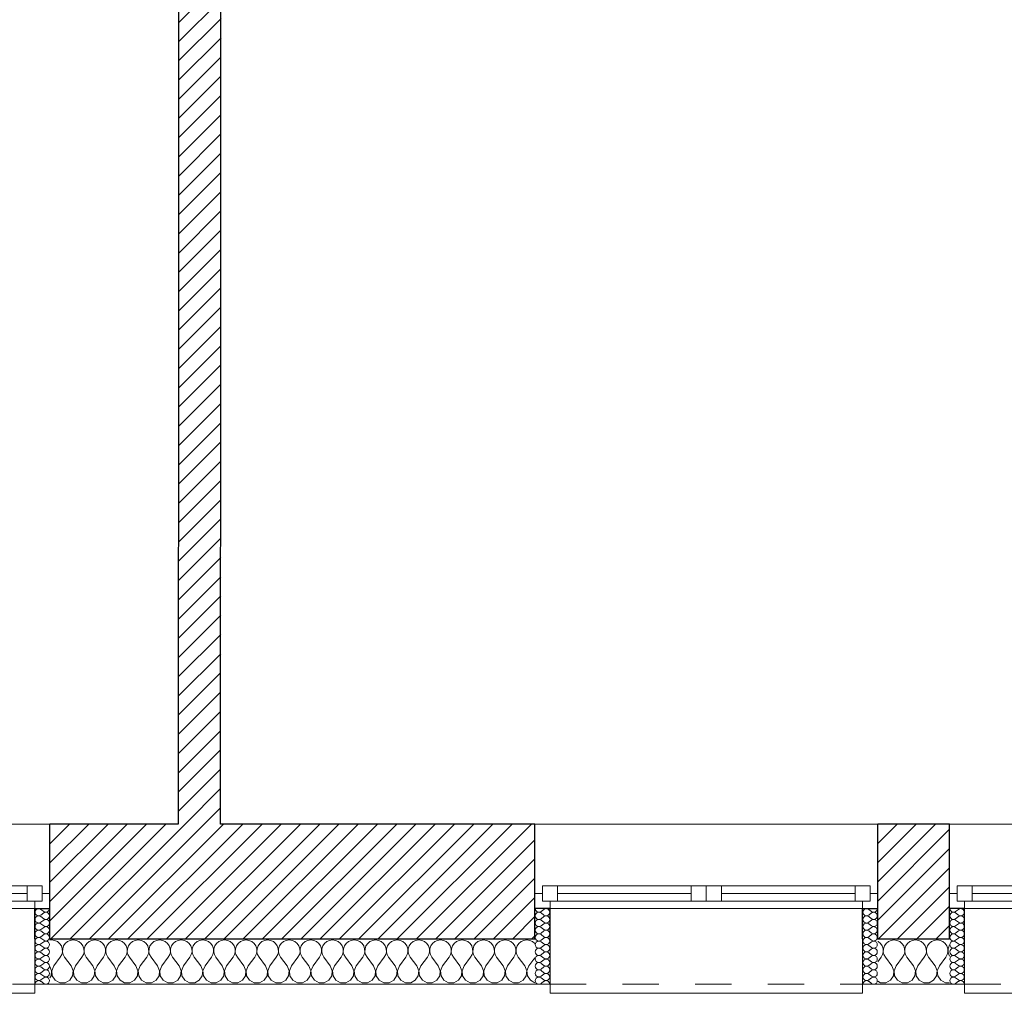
# Model space of a CAD drawing. Header units: millimetres. Extents: x 27262 to 215252, y 16288 to 306312.
# Tile 49 of 76: x 143528 to 145971, y 171393 to 173808. Entities that reach past the tile are written whole.
import ezdxf

# ---------------------------------------------------------------- set-up
doc = ezdxf.new("R2010")
doc.units = ezdxf.units.MM
doc.linetypes.add('Przerywana', pattern=[240, 120, -120])
doc.layers.add('KR_INW', color=252, linetype='Continuous')
doc.layers.add('Okna ArchiCADa', color=252, linetype='Continuous')
for name, color, linetype, lineweight in [('KR_INW_Nr_pióra__101', 252, 'Continuous', 5), ('KR_INW_Nr_pióra__102', 252, 'Continuous', 5), ('KR_INW_Nr_pióra__27', 252, 'Continuous', 25), ('KR_INW_Nr_pióra__47', 252, 'Continuous', 15), ('Okna ArchiCADa_Nr_pióra__1', 252, 'Continuous', 13), ('Okna ArchiCADa_Nr_pióra__27', 252, 'Continuous', 25)]:
    doc.layers.add(name, color=color, linetype=linetype, lineweight=lineweight)
pattern_1 = [(45, (0, 0), (-31.819804, 31.819804), [])]

# ---------------------------------------------------------------- blocks, each defined once
blk = doc.blocks.new('*X204')
at = {"layer": 'KR_INW_Nr_pióra__102', "linetype": 'Continuous'}
for p, q in [((211785.7, 107001.6), (211779.6, 107000.7)), ((211795.5, 107000.2), (211785.7, 107001.6)), ((211857.1, 107001.6), (211847.4, 107000.2)), ((211866.9, 107000.2), (211857.1, 107001.6)), ((211928.6, 107001.6), (211918.8, 107000.2)), ((211938.3, 107000.2), (211928.6, 107001.6)), ((212000, 107001.6), (211990.2, 107000.2)), ((212009.8, 107000.2), (212000, 107001.6)), ((212071.4, 107001.6), (212061.7, 107000.2)), ((212081.2, 107000.2), (212071.4, 107001.6)), ((212142.9, 107001.6), (212133.1, 107000.2)), ((212152.6, 107000.2), (212142.9, 107001.6)), ((212214.3, 107001.6), (212204.5, 107000.2)), ((212224, 107000.2), (212214.3, 107001.6)), ((212285.7, 107001.6), (212276, 107000.2)), ((212295.5, 107000.2), (212285.7, 107001.6)), ((212357.1, 107001.6), (212347.4, 107000.2)), ((212366.9, 107000.2), (212357.1, 107001.6)), ((212428.6, 107001.6), (212418.8, 107000.2)), ((212438.3, 107000.2), (212428.6, 107001.6)), ((212500, 107001.6), (212490.2, 107000.2)), ((212509.8, 107000.2), (212500, 107001.6)), ((212571.4, 107001.6), (212561.7, 107000.2)), ((212581.2, 107000.2), (212571.4, 107001.6)), ((212642.9, 107001.6), (212633.1, 107000.2)), ((212652.6, 107000.2), (212642.9, 107001.6)), ((212714.3, 107001.6), (212704.5, 107000.2)), ((212724, 107000.2), (212714.3, 107001.6)), ((212785.7, 107001.6), (212776, 107000.2)), ((212795.5, 107000.2), (212785.7, 107001.6)), ((212857.1, 107001.6), (212847.4, 107000.2)), ((212866.9, 107000.2), (212857.1, 107001.6)), ((212928.6, 107001.6), (212918.8, 107000.2)), ((212938.3, 107000.2), (212928.6, 107001.6)), ((213000, 107001.6), (212990.2, 107000.2)), ((213009.8, 107000.2), (213000, 107001.6)), ((213071.4, 107001.6), (213061.7, 107000.2)), ((213081.2, 107000.2), (213071.4, 107001.6)), ((213142.9, 107001.6), (213133.1, 107000.2)), ((213152.6, 107000.2), (213142.9, 107001.6)), ((213214.3, 107001.6), (213204.5, 107000.2)), ((213224, 107000.2), (213214.3, 107001.6)), ((213285.7, 107001.6), (213276, 107000.2)), ((213295.5, 107000.2), (213285.7, 107001.6)), ((213357.1, 107001.6), (213347.4, 107000.2)), ((213366.9, 107000.2), (213357.1, 107001.6)), ((211804.5, 106996.2), (211795.5, 107000.2)), ((211812.1, 106989.9), (211804.5, 106996.2)), ((211817.7, 106981.8), (211812.1, 106989.9)), ((211820.8, 106972.5), (211817.7, 106981.8)), ((211821.3, 106962.6), (211820.8, 106972.5)), ((211822.1, 106972.5), (211821.6, 106962.6)), ((211825.2, 106981.8), (211822.1, 106972.5)), ((211830.8, 106989.9), (211825.2, 106981.8)), ((211838.4, 106996.2), (211830.8, 106989.9)), ((211847.4, 107000.2), (211838.4, 106996.2)), ((211875.9, 106996.2), (211866.9, 107000.2)), ((211883.5, 106989.9), (211875.9, 106996.2)), ((211889.1, 106981.8), (211883.5, 106989.9)), ((211892.2, 106972.5), (211889.1, 106981.8)), ((211892.7, 106962.6), (211892.2, 106972.5)), ((211893.5, 106972.5), (211893, 106962.6)), ((211896.6, 106981.8), (211893.5, 106972.5)), ((211902.2, 106989.9), (211896.6, 106981.8)), ((211909.8, 106996.2), (211902.2, 106989.9)), ((211918.8, 107000.2), (211909.8, 106996.2)), ((211947.3, 106996.2), (211938.3, 107000.2)), ((211954.9, 106989.9), (211947.3, 106996.2)), ((211960.5, 106981.8), (211954.9, 106989.9)), ((211963.7, 106972.5), (211960.5, 106981.8)), ((211964.1, 106962.6), (211963.7, 106972.5)), ((211964.9, 106972.5), (211964.4, 106962.6)), ((211968.1, 106981.8), (211964.9, 106972.5)), ((211973.6, 106989.9), (211968.1, 106981.8)), ((211981.2, 106996.2), (211973.6, 106989.9)), ((211990.2, 107000.2), (211981.2, 106996.2)), ((212018.8, 106996.2), (212009.8, 107000.2)), ((212026.4, 106989.9), (212018.8, 106996.2)), ((212031.9, 106981.8), (212026.4, 106989.9)), ((212035.1, 106972.5), (212031.9, 106981.8)), ((212035.6, 106962.6), (212035.1, 106972.5)), ((212036.3, 106972.5), (212035.9, 106962.6)), ((212039.5, 106981.8), (212036.3, 106972.5)), ((212045.1, 106989.9), (212039.5, 106981.8)), ((212052.7, 106996.2), (212045.1, 106989.9)), ((212061.7, 107000.2), (212052.7, 106996.2)), ((212090.2, 106996.2), (212081.2, 107000.2)), ((212097.8, 106989.9), (212090.2, 106996.2)), ((212103.4, 106981.8), (212097.8, 106989.9)), ((212106.5, 106972.5), (212103.4, 106981.8)), ((212107, 106962.6), (212106.5, 106972.5)), ((212107.8, 106972.5), (212107.3, 106962.6)), ((212110.9, 106981.8), (212107.8, 106972.5)), ((212116.5, 106989.9), (212110.9, 106981.8)), ((212124.1, 106996.2), (212116.5, 106989.9)), ((212133.1, 107000.2), (212124.1, 106996.2)), ((212161.6, 106996.2), (212152.6, 107000.2)), ((212169.2, 106989.9), (212161.6, 106996.2)), ((212174.8, 106981.8), (212169.2, 106989.9)), ((212177.9, 106972.5), (212174.8, 106981.8)), ((212178.4, 106962.6), (212177.9, 106972.5)), ((212179.2, 106972.5), (212178.7, 106962.6)), ((212182.3, 106981.8), (212179.2, 106972.5)), ((212187.9, 106989.9), (212182.3, 106981.8)), ((212195.5, 106996.2), (212187.9, 106989.9)), ((212204.5, 107000.2), (212195.5, 106996.2)), ((212233.1, 106996.2), (212224, 107000.2)), ((212240.6, 106989.9), (212233.1, 106996.2)), ((212246.2, 106981.8), (212240.6, 106989.9)), ((212249.4, 106972.5), (212246.2, 106981.8)), ((212249.9, 106962.6), (212249.4, 106972.5)), ((212250.6, 106972.5), (212250.1, 106962.6)), ((212253.8, 106981.8), (212250.6, 106972.5)), ((212259.4, 106989.9), (212253.8, 106981.8)), ((212266.9, 106996.2), (212259.4, 106989.9)), ((212276, 107000.2), (212266.9, 106996.2)), ((212304.5, 106996.2), (212295.5, 107000.2)), ((212312.1, 106989.9), (212304.5, 106996.2)), ((212317.7, 106981.8), (212312.1, 106989.9)), ((212320.8, 106972.5), (212317.7, 106981.8)), ((212321.3, 106962.6), (212320.8, 106972.5)), ((212322.1, 106972.5), (212321.6, 106962.6)), ((212325.2, 106981.8), (212322.1, 106972.5)), ((212330.8, 106989.9), (212325.2, 106981.8)), ((212338.4, 106996.2), (212330.8, 106989.9)), ((212347.4, 107000.2), (212338.4, 106996.2)), ((212375.9, 106996.2), (212366.9, 107000.2)), ((212383.5, 106989.9), (212375.9, 106996.2)), ((212389.1, 106981.8), (212383.5, 106989.9)), ((212392.2, 106972.5), (212389.1, 106981.8)), ((212392.7, 106962.6), (212392.2, 106972.5)), ((212393.5, 106972.5), (212393, 106962.6)), ((212396.6, 106981.8), (212393.5, 106972.5)), ((212402.2, 106989.9), (212396.6, 106981.8)), ((212409.8, 106996.2), (212402.2, 106989.9)), ((212418.8, 107000.2), (212409.8, 106996.2)), ((212447.3, 106996.2), (212438.3, 107000.2)), ((212454.9, 106989.9), (212447.3, 106996.2)), ((212460.5, 106981.8), (212454.9, 106989.9)), ((212463.7, 106972.5), (212460.5, 106981.8)), ((212464.1, 106962.6), (212463.7, 106972.5)), ((212464.9, 106972.5), (212464.4, 106962.6)), ((212468.1, 106981.8), (212464.9, 106972.5)), ((212473.6, 106989.9), (212468.1, 106981.8)), ((212481.2, 106996.2), (212473.6, 106989.9)), ((212490.2, 107000.2), (212481.2, 106996.2)), ((212518.8, 106996.2), (212509.8, 107000.2)), ((212526.4, 106989.9), (212518.8, 106996.2)), ((212531.9, 106981.8), (212526.4, 106989.9)), ((212535.1, 106972.5), (212531.9, 106981.8)), ((212535.6, 106962.6), (212535.1, 106972.5)), ((212536.3, 106972.5), (212535.9, 106962.6)), ((212539.5, 106981.8), (212536.3, 106972.5)), ((212545.1, 106989.9), (212539.5, 106981.8)), ((212552.7, 106996.2), (212545.1, 106989.9)), ((212561.7, 107000.2), (212552.7, 106996.2)), ((212590.2, 106996.2), (212581.2, 107000.2)), ((212597.8, 106989.9), (212590.2, 106996.2)), ((212603.4, 106981.8), (212597.8, 106989.9)), ((212606.5, 106972.5), (212603.4, 106981.8)), ((212607, 106962.6), (212606.5, 106972.5)), ((212607.8, 106972.5), (212607.3, 106962.6)), ((212610.9, 106981.8), (212607.8, 106972.5)), ((212616.5, 106989.9), (212610.9, 106981.8)), ((212624.1, 106996.2), (212616.5, 106989.9)), ((212633.1, 107000.2), (212624.1, 106996.2)), ((212661.6, 106996.2), (212652.6, 107000.2)), ((212669.2, 106989.9), (212661.6, 106996.2)), ((212674.8, 106981.8), (212669.2, 106989.9)), ((212677.9, 106972.5), (212674.8, 106981.8)), ((212678.4, 106962.6), (212677.9, 106972.5)), ((212679.2, 106972.5), (212678.7, 106962.6)), ((212682.3, 106981.8), (212679.2, 106972.5)), ((212687.9, 106989.9), (212682.3, 106981.8)), ((212695.5, 106996.2), (212687.9, 106989.9)), ((212704.5, 107000.2), (212695.5, 106996.2)), ((212733.1, 106996.2), (212724, 107000.2)), ((212740.6, 106989.9), (212733.1, 106996.2)), ((212746.2, 106981.8), (212740.6, 106989.9)), ((212749.4, 106972.5), (212746.2, 106981.8)), ((212749.9, 106962.6), (212749.4, 106972.5)), ((212750.6, 106972.5), (212750.1, 106962.6)), ((212753.8, 106981.8), (212750.6, 106972.5)), ((212759.4, 106989.9), (212753.8, 106981.8)), ((212766.9, 106996.2), (212759.4, 106989.9)), ((212776, 107000.2), (212766.9, 106996.2)), ((212804.5, 106996.2), (212795.5, 107000.2)), ((212812.1, 106989.9), (212804.5, 106996.2)), ((212817.7, 106981.8), (212812.1, 106989.9)), ((212820.8, 106972.5), (212817.7, 106981.8)), ((212821.3, 106962.6), (212820.8, 106972.5)), ((212822.1, 106972.5), (212821.6, 106962.6)), ((212825.2, 106981.8), (212822.1, 106972.5)), ((212830.8, 106989.9), (212825.2, 106981.8)), ((212838.4, 106996.2), (212830.8, 106989.9)), ((212847.4, 107000.2), (212838.4, 106996.2)), ((212875.9, 106996.2), (212866.9, 107000.2)), ((212883.5, 106989.9), (212875.9, 106996.2)), ((212889.1, 106981.8), (212883.5, 106989.9)), ((212892.2, 106972.5), (212889.1, 106981.8)), ((212892.7, 106962.6), (212892.2, 106972.5)), ((212893.5, 106972.5), (212893, 106962.6)), ((212896.6, 106981.8), (212893.5, 106972.5)), ((212902.2, 106989.9), (212896.6, 106981.8)), ((212909.8, 106996.2), (212902.2, 106989.9)), ((212918.8, 107000.2), (212909.8, 106996.2)), ((212947.3, 106996.2), (212938.3, 107000.2)), ((212954.9, 106989.9), (212947.3, 106996.2)), ((212960.5, 106981.8), (212954.9, 106989.9)), ((212963.7, 106972.5), (212960.5, 106981.8)), ((212964.1, 106962.6), (212963.7, 106972.5)), ((212964.9, 106972.5), (212964.4, 106962.6)), ((212968.1, 106981.8), (212964.9, 106972.5)), ((212973.6, 106989.9), (212968.1, 106981.8)), ((212981.2, 106996.2), (212973.6, 106989.9)), ((212990.2, 107000.2), (212981.2, 106996.2)), ((213018.8, 106996.2), (213009.8, 107000.2)), ((213026.4, 106989.9), (213018.8, 106996.2)), ((213031.9, 106981.8), (213026.4, 106989.9)), ((213035.1, 106972.5), (213031.9, 106981.8)), ((213035.6, 106962.6), (213035.1, 106972.5)), ((213036.3, 106972.5), (213035.9, 106962.6)), ((213039.5, 106981.8), (213036.3, 106972.5)), ((213045.1, 106989.9), (213039.5, 106981.8)), ((213052.7, 106996.2), (213045.1, 106989.9)), ((213061.7, 107000.2), (213052.7, 106996.2)), ((213090.2, 106996.2), (213081.2, 107000.2)), ((213097.8, 106989.9), (213090.2, 106996.2)), ((213103.4, 106981.8), (213097.8, 106989.9)), ((213106.5, 106972.5), (213103.4, 106981.8)), ((213107, 106962.6), (213106.5, 106972.5)), ((213107.8, 106972.5), (213107.3, 106962.6)), ((213110.9, 106981.8), (213107.8, 106972.5)), ((213116.5, 106989.9), (213110.9, 106981.8)), ((213124.1, 106996.2), (213116.5, 106989.9)), ((213133.1, 107000.2), (213124.1, 106996.2)), ((213161.6, 106996.2), (213152.6, 107000.2)), ((213169.2, 106989.9), (213161.6, 106996.2)), ((213174.8, 106981.8), (213169.2, 106989.9)), ((213177.9, 106972.5), (213174.8, 106981.8)), ((213178.4, 106962.6), (213177.9, 106972.5)), ((213179.2, 106972.5), (213178.7, 106962.6)), ((213182.3, 106981.8), (213179.2, 106972.5)), ((213187.9, 106989.9), (213182.3, 106981.8)), ((213195.5, 106996.2), (213187.9, 106989.9)), ((213204.5, 107000.2), (213195.5, 106996.2)), ((213233.1, 106996.2), (213224, 107000.2)), ((213240.6, 106989.9), (213233.1, 106996.2)), ((213246.2, 106981.8), (213240.6, 106989.9)), ((213249.4, 106972.5), (213246.2, 106981.8)), ((213249.9, 106962.6), (213249.4, 106972.5)), ((213250.6, 106972.5), (213250.1, 106962.6)), ((213253.8, 106981.8), (213250.6, 106972.5)), ((213259.4, 106989.9), (213253.8, 106981.8)), ((213266.9, 106996.2), (213259.4, 106989.9)), ((213276, 107000.2), (213266.9, 106996.2)), ((213304.5, 106996.2), (213295.5, 107000.2)), ((213312.1, 106989.9), (213304.5, 106996.2)), ((213317.7, 106981.8), (213312.1, 106989.9)), ((213320.8, 106972.5), (213317.7, 106981.8)), ((213321.3, 106962.6), (213320.8, 106972.5)), ((213322.1, 106972.5), (213321.6, 106962.6)), ((213325.2, 106981.8), (213322.1, 106972.5)), ((213330.8, 106989.9), (213325.2, 106981.8)), ((213338.4, 106996.2), (213330.8, 106989.9)), ((213347.4, 107000.2), (213338.4, 106996.2)), ((213375.9, 106996.2), (213366.9, 107000.2)), ((213383.5, 106989.9), (213375.9, 106996.2)), ((213384, 106989.3), (213383.5, 106989.9)), ((211792.9, 106915.9), (211814.3, 106944.4)), ((211814.3, 106944.4), (211819.1, 106953.1)), ((211819.1, 106953.1), (211821.3, 106962.6)), ((211821.6, 106962.6), (211823.8, 106953.1)), ((211823.8, 106953.1), (211828.6, 106944.4)), ((211850, 106915.9), (211828.6, 106944.4)), ((211864.3, 106915.9), (211885.7, 106944.4)), ((211885.7, 106944.4), (211890.5, 106953.1)), ((211890.5, 106953.1), (211892.7, 106962.6)), ((211893, 106962.6), (211895.2, 106953.1)), ((211895.2, 106953.1), (211900, 106944.4)), ((211921.4, 106915.9), (211900, 106944.4)), ((211935.7, 106915.9), (211957.1, 106944.4)), ((211957.1, 106944.4), (211961.9, 106953.1)), ((211961.9, 106953.1), (211964.1, 106962.6)), ((211964.4, 106962.6), (211966.7, 106953.1)), ((211966.7, 106953.1), (211971.4, 106944.4)), ((211992.9, 106915.9), (211971.4, 106944.4)), ((212007.1, 106915.9), (212028.6, 106944.4)), ((212028.6, 106944.4), (212033.3, 106953.1)), ((212033.3, 106953.1), (212035.6, 106962.6)), ((212035.9, 106962.6), (212038.1, 106953.1)), ((212038.1, 106953.1), (212042.9, 106944.4)), ((212064.3, 106915.9), (212042.9, 106944.4)), ((212078.6, 106915.9), (212100, 106944.4)), ((212100, 106944.4), (212104.8, 106953.1)), ((212104.8, 106953.1), (212107, 106962.6)), ((212107.3, 106962.6), (212109.5, 106953.1)), ((212109.5, 106953.1), (212114.3, 106944.4)), ((212135.7, 106915.9), (212114.3, 106944.4)), ((212150, 106915.9), (212171.4, 106944.4)), ((212171.4, 106944.4), (212176.2, 106953.1)), ((212176.2, 106953.1), (212178.4, 106962.6)), ((212178.7, 106962.6), (212180.9, 106953.1)), ((212180.9, 106953.1), (212185.7, 106944.4)), ((212207.1, 106915.9), (212185.7, 106944.4)), ((212221.4, 106915.9), (212242.9, 106944.4)), ((212242.9, 106944.4), (212247.6, 106953.1)), ((212247.6, 106953.1), (212249.9, 106962.6)), ((212250.1, 106962.6), (212252.4, 106953.1)), ((212252.4, 106953.1), (212257.1, 106944.4)), ((212278.6, 106915.9), (212257.1, 106944.4)), ((212292.9, 106915.9), (212314.3, 106944.4)), ((212314.3, 106944.4), (212319.1, 106953.1)), ((212319.1, 106953.1), (212321.3, 106962.6)), ((212321.6, 106962.6), (212323.8, 106953.1)), ((212323.8, 106953.1), (212328.6, 106944.4)), ((212350, 106915.9), (212328.6, 106944.4)), ((212364.3, 106915.9), (212385.7, 106944.4)), ((212385.7, 106944.4), (212390.5, 106953.1)), ((212390.5, 106953.1), (212392.7, 106962.6)), ((212393, 106962.6), (212395.2, 106953.1)), ((212395.2, 106953.1), (212400, 106944.4)), ((212421.4, 106915.9), (212400, 106944.4)), ((212435.7, 106915.9), (212457.1, 106944.4)), ((212457.1, 106944.4), (212461.9, 106953.1)), ((212461.9, 106953.1), (212464.1, 106962.6)), ((212464.4, 106962.6), (212466.7, 106953.1)), ((212466.7, 106953.1), (212471.4, 106944.4)), ((212492.9, 106915.9), (212471.4, 106944.4)), ((212507.1, 106915.9), (212528.6, 106944.4)), ((212528.6, 106944.4), (212533.3, 106953.1)), ((212533.3, 106953.1), (212535.6, 106962.6)), ((212535.9, 106962.6), (212538.1, 106953.1)), ((212538.1, 106953.1), (212542.9, 106944.4)), ((212564.3, 106915.9), (212542.9, 106944.4)), ((212578.6, 106915.9), (212600, 106944.4)), ((212600, 106944.4), (212604.8, 106953.1)), ((212604.8, 106953.1), (212607, 106962.6)), ((212607.3, 106962.6), (212609.5, 106953.1)), ((212609.5, 106953.1), (212614.3, 106944.4)), ((212635.7, 106915.9), (212614.3, 106944.4)), ((212650, 106915.9), (212671.4, 106944.4)), ((212671.4, 106944.4), (212676.2, 106953.1)), ((212676.2, 106953.1), (212678.4, 106962.6)), ((212678.7, 106962.6), (212680.9, 106953.1)), ((212680.9, 106953.1), (212685.7, 106944.4)), ((212707.1, 106915.9), (212685.7, 106944.4)), ((212721.4, 106915.9), (212742.9, 106944.4)), ((212742.9, 106944.4), (212747.6, 106953.1)), ((212747.6, 106953.1), (212749.9, 106962.6)), ((212750.1, 106962.6), (212752.4, 106953.1)), ((212752.4, 106953.1), (212757.1, 106944.4)), ((212778.6, 106915.9), (212757.1, 106944.4)), ((212792.9, 106915.9), (212814.3, 106944.4)), ((212814.3, 106944.4), (212819.1, 106953.1)), ((212819.1, 106953.1), (212821.3, 106962.6)), ((212821.6, 106962.6), (212823.8, 106953.1)), ((212823.8, 106953.1), (212828.6, 106944.4)), ((212850, 106915.9), (212828.6, 106944.4)), ((212864.3, 106915.9), (212885.7, 106944.4)), ((212885.7, 106944.4), (212890.5, 106953.1)), ((212890.5, 106953.1), (212892.7, 106962.6)), ((212893, 106962.6), (212895.2, 106953.1)), ((212895.2, 106953.1), (212900, 106944.4)), ((212921.4, 106915.9), (212900, 106944.4)), ((212935.7, 106915.9), (212957.1, 106944.4)), ((212957.1, 106944.4), (212961.9, 106953.1)), ((212961.9, 106953.1), (212964.1, 106962.6)), ((212964.4, 106962.6), (212966.7, 106953.1)), ((212966.7, 106953.1), (212971.4, 106944.4)), ((212992.9, 106915.9), (212971.4, 106944.4)), ((213007.1, 106915.9), (213028.6, 106944.4)), ((213028.6, 106944.4), (213033.3, 106953.1)), ((213033.3, 106953.1), (213035.6, 106962.6)), ((213035.9, 106962.6), (213038.1, 106953.1)), ((213038.1, 106953.1), (213042.9, 106944.4)), ((213064.3, 106915.9), (213042.9, 106944.4)), ((213078.6, 106915.9), (213100, 106944.4)), ((213100, 106944.4), (213104.8, 106953.1)), ((213104.8, 106953.1), (213107, 106962.6)), ((213107.3, 106962.6), (213109.5, 106953.1)), ((213109.5, 106953.1), (213114.3, 106944.4)), ((213135.7, 106915.9), (213114.3, 106944.4)), ((213150, 106915.9), (213171.4, 106944.4)), ((213171.4, 106944.4), (213176.2, 106953.1)), ((213176.2, 106953.1), (213178.4, 106962.6)), ((213178.7, 106962.6), (213180.9, 106953.1)), ((213180.9, 106953.1), (213185.7, 106944.4)), ((213207.1, 106915.9), (213185.7, 106944.4)), ((213221.4, 106915.9), (213242.9, 106944.4)), ((213242.9, 106944.4), (213247.6, 106953.1)), ((213247.6, 106953.1), (213249.9, 106962.6)), ((213250.1, 106962.6), (213252.4, 106953.1)), ((213252.4, 106953.1), (213257.1, 106944.4)), ((213278.6, 106915.9), (213257.1, 106944.4)), ((213292.9, 106915.9), (213314.3, 106944.4)), ((213314.3, 106944.4), (213319.1, 106953.1)), ((213319.1, 106953.1), (213321.3, 106962.6)), ((213321.6, 106962.6), (213323.8, 106953.1)), ((213323.8, 106953.1), (213328.6, 106944.4)), ((213350, 106915.9), (213328.6, 106944.4)), ((213364.3, 106915.9), (213384, 106942.1)), ((211785.3, 106899.8), (211779.6, 106913.5)), ((211792.9, 106915.9), (211786.1, 106899.8)), ((211856.7, 106899.8), (211850, 106915.9)), ((211864.3, 106915.9), (211857.6, 106899.8)), ((211928.2, 106899.8), (211921.4, 106915.9)), ((211935.7, 106915.9), (211929, 106899.8)), ((211999.6, 106899.8), (211992.9, 106915.9)), ((212007.1, 106915.9), (212000.4, 106899.8)), ((212071, 106899.8), (212064.3, 106915.9)), ((212078.6, 106915.9), (212071.8, 106899.8)), ((212142.4, 106899.8), (212135.7, 106915.9)), ((212150, 106915.9), (212143.3, 106899.8)), ((212213.9, 106899.8), (212207.1, 106915.9)), ((212221.4, 106915.9), (212214.7, 106899.8)), ((212285.3, 106899.8), (212278.6, 106915.9)), ((212292.9, 106915.9), (212286.1, 106899.8)), ((212356.7, 106899.8), (212350, 106915.9)), ((212364.3, 106915.9), (212357.6, 106899.8)), ((212428.2, 106899.8), (212421.4, 106915.9)), ((212435.7, 106915.9), (212429, 106899.8)), ((212499.6, 106899.8), (212492.9, 106915.9)), ((212507.1, 106915.9), (212500.4, 106899.8)), ((212571, 106899.8), (212564.3, 106915.9)), ((212578.6, 106915.9), (212571.8, 106899.8)), ((212642.4, 106899.8), (212635.7, 106915.9)), ((212650, 106915.9), (212643.3, 106899.8)), ((212713.9, 106899.8), (212707.1, 106915.9)), ((212721.4, 106915.9), (212714.7, 106899.8)), ((212785.3, 106899.8), (212778.6, 106915.9)), ((212792.9, 106915.9), (212786.1, 106899.8)), ((212856.7, 106899.8), (212850, 106915.9)), ((212864.3, 106915.9), (212857.6, 106899.8)), ((212928.2, 106899.8), (212921.4, 106915.9)), ((212935.7, 106915.9), (212929, 106899.8)), ((212999.6, 106899.8), (212992.9, 106915.9)), ((213007.1, 106915.9), (213000.4, 106899.8)), ((213071, 106899.8), (213064.3, 106915.9)), ((213078.6, 106915.9), (213071.8, 106899.8)), ((213142.4, 106899.8), (213135.7, 106915.9)), ((213150, 106915.9), (213143.3, 106899.8)), ((213213.9, 106899.8), (213207.1, 106915.9)), ((213221.4, 106915.9), (213214.7, 106899.8)), ((213285.3, 106899.8), (213278.6, 106915.9)), ((213292.9, 106915.9), (213286.1, 106899.8)), ((213356.7, 106899.8), (213350, 106915.9)), ((213364.3, 106915.9), (213357.6, 106899.8)), ((211779.6, 106876.3), (211783.7, 106882.5)), ((211783.7, 106882.5), (211785.3, 106899.8)), ((211786.1, 106899.8), (211787.8, 106882.5)), ((211787.8, 106882.5), (211797.4, 106868)), ((211845.5, 106868), (211855.1, 106882.5)), ((211855.1, 106882.5), (211856.7, 106899.8)), ((211857.6, 106899.8), (211859.2, 106882.5)), ((211859.2, 106882.5), (211868.8, 106868)), ((211916.9, 106868), (211926.5, 106882.5)), ((211926.5, 106882.5), (211928.2, 106899.8)), ((211929, 106899.8), (211930.6, 106882.5)), ((211930.6, 106882.5), (211940.3, 106868)), ((211988.3, 106868), (211997.9, 106882.5)), ((211997.9, 106882.5), (211999.6, 106899.8)), ((212000.4, 106899.8), (212002.1, 106882.5)), ((212002.1, 106882.5), (212011.7, 106868)), ((212059.7, 106868), (212069.4, 106882.5)), ((212069.4, 106882.5), (212071, 106899.8)), ((212071.8, 106899.8), (212073.5, 106882.5)), ((212073.5, 106882.5), (212083.1, 106868)), ((212131.2, 106868), (212140.8, 106882.5)), ((212140.8, 106882.5), (212142.4, 106899.8)), ((212143.3, 106899.8), (212144.9, 106882.5)), ((212144.9, 106882.5), (212154.5, 106868)), ((212202.6, 106868), (212212.2, 106882.5)), ((212212.2, 106882.5), (212213.9, 106899.8)), ((212214.7, 106899.8), (212216.3, 106882.5)), ((212216.3, 106882.5), (212226, 106868)), ((212274, 106868), (212283.7, 106882.5)), ((212283.7, 106882.5), (212285.3, 106899.8)), ((212286.1, 106899.8), (212287.8, 106882.5)), ((212287.8, 106882.5), (212297.4, 106868)), ((212345.5, 106868), (212355.1, 106882.5)), ((212355.1, 106882.5), (212356.7, 106899.8)), ((212357.6, 106899.8), (212359.2, 106882.5)), ((212359.2, 106882.5), (212368.8, 106868)), ((212416.9, 106868), (212426.5, 106882.5)), ((212426.5, 106882.5), (212428.2, 106899.8)), ((212429, 106899.8), (212430.6, 106882.5)), ((212430.6, 106882.5), (212440.3, 106868)), ((212488.3, 106868), (212497.9, 106882.5)), ((212497.9, 106882.5), (212499.6, 106899.8)), ((212500.4, 106899.8), (212502.1, 106882.5)), ((212502.1, 106882.5), (212511.7, 106868)), ((212559.7, 106868), (212569.4, 106882.5)), ((212569.4, 106882.5), (212571, 106899.8)), ((212571.8, 106899.8), (212573.5, 106882.5)), ((212573.5, 106882.5), (212583.1, 106868)), ((212631.2, 106868), (212640.8, 106882.5)), ((212640.8, 106882.5), (212642.4, 106899.8)), ((212643.3, 106899.8), (212644.9, 106882.5)), ((212644.9, 106882.5), (212654.5, 106868)), ((212702.6, 106868), (212712.2, 106882.5)), ((212712.2, 106882.5), (212713.9, 106899.8)), ((212714.7, 106899.8), (212716.3, 106882.5)), ((212716.3, 106882.5), (212726, 106868)), ((212774, 106868), (212783.7, 106882.5)), ((212783.7, 106882.5), (212785.3, 106899.8)), ((212786.1, 106899.8), (212787.8, 106882.5)), ((212787.8, 106882.5), (212797.4, 106868)), ((212845.5, 106868), (212855.1, 106882.5)), ((212855.1, 106882.5), (212856.7, 106899.8)), ((212857.6, 106899.8), (212859.2, 106882.5)), ((212859.2, 106882.5), (212868.8, 106868)), ((212916.9, 106868), (212926.5, 106882.5)), ((212926.5, 106882.5), (212928.2, 106899.8)), ((212929, 106899.8), (212930.6, 106882.5)), ((212930.6, 106882.5), (212940.3, 106868)), ((212988.3, 106868), (212997.9, 106882.5)), ((212997.9, 106882.5), (212999.6, 106899.8)), ((213000.4, 106899.8), (213002.1, 106882.5)), ((213002.1, 106882.5), (213011.7, 106868)), ((213059.7, 106868), (213069.4, 106882.5)), ((213069.4, 106882.5), (213071, 106899.8)), ((213071.8, 106899.8), (213073.5, 106882.5)), ((213073.5, 106882.5), (213083.1, 106868)), ((213131.2, 106868), (213140.8, 106882.5)), ((213140.8, 106882.5), (213142.4, 106899.8)), ((213143.3, 106899.8), (213144.9, 106882.5)), ((213144.9, 106882.5), (213154.5, 106868)), ((213202.6, 106868), (213212.2, 106882.5)), ((213212.2, 106882.5), (213213.9, 106899.8)), ((213214.7, 106899.8), (213216.3, 106882.5)), ((213216.3, 106882.5), (213226, 106868)), ((213274, 106868), (213283.7, 106882.5)), ((213283.7, 106882.5), (213285.3, 106899.8)), ((213286.1, 106899.8), (213287.8, 106882.5)), ((213287.8, 106882.5), (213297.4, 106868)), ((213345.5, 106868), (213355.1, 106882.5)), ((213355.1, 106882.5), (213356.7, 106899.8)), ((213357.6, 106899.8), (213359.2, 106882.5)), ((213359.2, 106882.5), (213368.8, 106868)), ((211797.4, 106868), (211812.7, 106859.8)), ((211812.7, 106859.8), (211830.1, 106859.8)), ((211830.1, 106859.8), (211845.5, 106868)), ((211868.8, 106868), (211884.2, 106859.8)), ((211884.2, 106859.8), (211901.6, 106859.8)), ((211901.6, 106859.8), (211916.9, 106868)), ((211940.3, 106868), (211955.6, 106859.8)), ((211955.6, 106859.8), (211973, 106859.8)), ((211973, 106859.8), (211988.3, 106868)), ((212011.7, 106868), (212027, 106859.8)), ((212027, 106859.8), (212044.4, 106859.8)), ((212044.4, 106859.8), (212059.7, 106868)), ((212083.1, 106868), (212098.4, 106859.8)), ((212098.4, 106859.8), (212115.8, 106859.8)), ((212115.8, 106859.8), (212131.2, 106868)), ((212154.5, 106868), (212169.9, 106859.8)), ((212169.9, 106859.8), (212187.3, 106859.8)), ((212187.3, 106859.8), (212202.6, 106868)), ((212226, 106868), (212241.3, 106859.8)), ((212241.3, 106859.8), (212258.7, 106859.8)), ((212258.7, 106859.8), (212274, 106868)), ((212297.4, 106868), (212312.7, 106859.8)), ((212312.7, 106859.8), (212330.1, 106859.8)), ((212330.1, 106859.8), (212345.5, 106868)), ((212368.8, 106868), (212384.2, 106859.8)), ((212384.2, 106859.8), (212401.6, 106859.8)), ((212401.6, 106859.8), (212416.9, 106868)), ((212440.3, 106868), (212455.6, 106859.8)), ((212455.6, 106859.8), (212473, 106859.8)), ((212473, 106859.8), (212488.3, 106868)), ((212511.7, 106868), (212527, 106859.8)), ((212527, 106859.8), (212544.4, 106859.8)), ((212544.4, 106859.8), (212559.7, 106868)), ((212583.1, 106868), (212598.4, 106859.8)), ((212598.4, 106859.8), (212615.8, 106859.8)), ((212615.8, 106859.8), (212631.2, 106868)), ((212654.5, 106868), (212669.9, 106859.8)), ((212669.9, 106859.8), (212687.3, 106859.8)), ((212687.3, 106859.8), (212702.6, 106868)), ((212726, 106868), (212741.3, 106859.8)), ((212741.3, 106859.8), (212758.7, 106859.8)), ((212758.7, 106859.8), (212774, 106868)), ((212797.4, 106868), (212812.7, 106859.8)), ((212812.7, 106859.8), (212830.1, 106859.8)), ((212830.1, 106859.8), (212845.5, 106868)), ((212868.8, 106868), (212884.2, 106859.8)), ((212884.2, 106859.8), (212901.6, 106859.8)), ((212901.6, 106859.8), (212916.9, 106868)), ((212940.3, 106868), (212955.6, 106859.8)), ((212955.6, 106859.8), (212973, 106859.8)), ((212973, 106859.8), (212988.3, 106868)), ((213011.7, 106868), (213027, 106859.8)), ((213027, 106859.8), (213044.4, 106859.8)), ((213044.4, 106859.8), (213059.7, 106868)), ((213083.1, 106868), (213098.4, 106859.8)), ((213098.4, 106859.8), (213115.8, 106859.8)), ((213115.8, 106859.8), (213131.2, 106868)), ((213154.5, 106868), (213169.9, 106859.8)), ((213169.9, 106859.8), (213187.3, 106859.8)), ((213187.3, 106859.8), (213202.6, 106868)), ((213226, 106868), (213241.3, 106859.8)), ((213241.3, 106859.8), (213258.7, 106859.8)), ((213258.7, 106859.8), (213274, 106868)), ((213297.4, 106868), (213312.7, 106859.8)), ((213312.7, 106859.8), (213330.1, 106859.8)), ((213330.1, 106859.8), (213345.5, 106868)), ((213368.8, 106868), (213384, 106859.9))]:
    blk.add_line(p, q, dxfattribs=at)
blk = doc.blocks.new('*X205')
at = {"layer": 'KR_INW_Nr_pióra__102', "linetype": 'Continuous'}
for p, q in [((214571.4, 107001.6), (214561.7, 107000.2)), ((214581.2, 107000.2), (214571.4, 107001.6)), ((214642.9, 107001.6), (214633.1, 107000.2)), ((214652.6, 107000.2), (214642.9, 107001.6)), ((214714.3, 107001.6), (214704.5, 107000.2)), ((214724, 107000.2), (214714.3, 107001.6)), ((214518.8, 106996.2), (214517.5, 106996.8)), ((214526.4, 106989.9), (214518.8, 106996.2)), ((214531.9, 106981.8), (214526.4, 106989.9)), ((214535.1, 106972.5), (214531.9, 106981.8)), ((214535.6, 106962.6), (214535.1, 106972.5)), ((214536.3, 106972.5), (214535.9, 106962.6)), ((214539.5, 106981.8), (214536.3, 106972.5)), ((214545.1, 106989.9), (214539.5, 106981.8)), ((214552.7, 106996.2), (214545.1, 106989.9)), ((214561.7, 107000.2), (214552.7, 106996.2)), ((214590.2, 106996.2), (214581.2, 107000.2)), ((214597.8, 106989.9), (214590.2, 106996.2)), ((214603.4, 106981.8), (214597.8, 106989.9)), ((214606.5, 106972.5), (214603.4, 106981.8)), ((214607, 106962.6), (214606.5, 106972.5)), ((214607.8, 106972.5), (214607.3, 106962.6)), ((214610.9, 106981.8), (214607.8, 106972.5)), ((214616.5, 106989.9), (214610.9, 106981.8)), ((214624.1, 106996.2), (214616.5, 106989.9)), ((214633.1, 107000.2), (214624.1, 106996.2)), ((214661.6, 106996.2), (214652.6, 107000.2)), ((214669.2, 106989.9), (214661.6, 106996.2)), ((214674.8, 106981.8), (214669.2, 106989.9)), ((214677.9, 106972.5), (214674.8, 106981.8)), ((214678.4, 106962.6), (214677.9, 106972.5)), ((214679.2, 106972.5), (214678.7, 106962.6)), ((214682.3, 106981.8), (214679.2, 106972.5)), ((214687.9, 106989.9), (214682.3, 106981.8)), ((214695.5, 106996.2), (214687.9, 106989.9)), ((214704.5, 107000.2), (214695.5, 106996.2)), ((214733.1, 106996.2), (214724, 107000.2)), ((214740.6, 106989.9), (214733.1, 106996.2)), ((214746.2, 106981.8), (214740.6, 106989.9)), ((214749.4, 106972.5), (214746.2, 106981.8)), ((214749.9, 106962.6), (214749.4, 106972.5)), ((214750.6, 106972.5), (214750.1, 106962.6)), ((214753.8, 106981.8), (214750.6, 106972.5)), ((214755.1, 106983.7), (214753.8, 106981.8)), ((214517.5, 106929.7), (214528.6, 106944.4)), ((214528.6, 106944.4), (214533.3, 106953.1)), ((214533.3, 106953.1), (214535.6, 106962.6)), ((214535.9, 106962.6), (214538.1, 106953.1)), ((214538.1, 106953.1), (214542.9, 106944.4)), ((214564.3, 106915.9), (214542.9, 106944.4)), ((214578.6, 106915.9), (214600, 106944.4)), ((214600, 106944.4), (214604.8, 106953.1)), ((214604.8, 106953.1), (214607, 106962.6)), ((214607.3, 106962.6), (214609.5, 106953.1)), ((214609.5, 106953.1), (214614.3, 106944.4)), ((214635.7, 106915.9), (214614.3, 106944.4)), ((214650, 106915.9), (214671.4, 106944.4)), ((214671.4, 106944.4), (214676.2, 106953.1)), ((214676.2, 106953.1), (214678.4, 106962.6)), ((214678.7, 106962.6), (214680.9, 106953.1)), ((214680.9, 106953.1), (214685.7, 106944.4)), ((214707.1, 106915.9), (214685.7, 106944.4)), ((214721.4, 106915.9), (214742.9, 106944.4)), ((214742.9, 106944.4), (214747.6, 106953.1)), ((214747.6, 106953.1), (214749.9, 106962.6)), ((214750.1, 106962.6), (214752.4, 106953.1)), ((214752.4, 106953.1), (214755.1, 106948.2)), ((214571, 106899.8), (214564.3, 106915.9)), ((214578.6, 106915.9), (214571.8, 106899.8)), ((214642.4, 106899.8), (214635.7, 106915.9)), ((214650, 106915.9), (214643.3, 106899.8)), ((214713.9, 106899.8), (214707.1, 106915.9)), ((214721.4, 106915.9), (214714.7, 106899.8)), ((214559.7, 106868), (214569.4, 106882.5)), ((214569.4, 106882.5), (214571, 106899.8)), ((214571.8, 106899.8), (214573.5, 106882.5)), ((214573.5, 106882.5), (214583.1, 106868)), ((214631.2, 106868), (214640.8, 106882.5)), ((214640.8, 106882.5), (214642.4, 106899.8)), ((214643.3, 106899.8), (214644.9, 106882.5)), ((214644.9, 106882.5), (214654.5, 106868)), ((214702.6, 106868), (214712.2, 106882.5)), ((214712.2, 106882.5), (214713.9, 106899.8)), ((214714.7, 106899.8), (214716.3, 106882.5)), ((214716.3, 106882.5), (214726, 106868)), ((214517.5, 106864.9), (214527, 106859.8)), ((214527, 106859.8), (214544.4, 106859.8)), ((214544.4, 106859.8), (214559.7, 106868)), ((214583.1, 106868), (214598.4, 106859.8)), ((214598.4, 106859.8), (214615.8, 106859.8)), ((214615.8, 106859.8), (214631.2, 106868)), ((214654.5, 106868), (214669.9, 106859.8)), ((214669.9, 106859.8), (214687.3, 106859.8)), ((214687.3, 106859.8), (214702.6, 106868)), ((214726, 106868), (214741.3, 106859.8)), ((214741.3, 106859.8), (214755.1, 106859.8))]:
    blk.add_line(p, q, dxfattribs=at)
blk = doc.blocks.new('*X242')
at = {"layer": 'KR_INW_Nr_pióra__102', "linetype": 'Continuous'}
for p, q in [((211759.3, 107095.6), (211749.8, 107102.8)), ((211759.3, 107090.9), (211749.8, 107083.7)), ((211759.3, 107071.8), (211749.8, 107079)), ((211759.3, 107067), (211749.8, 107059.9)), ((211759.3, 107048), (211749.8, 107055.1)), ((211759.3, 107043.2), (211749.8, 107036.1)), ((211759.3, 107024.2), (211749.8, 107031.3)), ((211759.3, 107019.4), (211749.8, 107012.3)), ((211759.3, 107000.4), (211749.8, 107007.5)), ((211759.3, 106995.6), (211749.8, 106988.5)), ((211759.3, 106976.6), (211749.8, 106983.7)), ((211759.3, 106971.8), (211749.8, 106964.7)), ((211759.3, 106952.8), (211749.8, 106959.9)), ((211759.3, 106948), (211749.8, 106940.9)), ((211759.3, 106929), (211749.8, 106936.1)), ((211759.3, 106924.2), (211749.8, 106917)), ((211759.3, 106905.1), (211749.8, 106912.3)), ((211759.3, 106900.4), (211749.8, 106893.2)), ((211759.3, 106881.3), (211749.8, 106888.5)), ((211759.3, 106876.6), (211749.8, 106869.4)), ((211759.3, 106857.5), (211749.8, 106864.7))]:
    blk.add_line(p, q, dxfattribs=at)
for centre, start, end in [((211742.7, 107093.2), 53.1301, 180), ((211766.5, 107105.1), 233.1301, 0), ((211742.7, 107093.2), 180, 306.8699), ((211742.7, 107069.4), 53.1301, 180), ((211742.7, 107069.4), 180, 306.8699), ((211766.5, 107081.3), 233.1301, 126.8699), ((211766.5, 107057.5), 233.1301, 126.8699), ((211742.7, 107045.6), 53.1301, 180), ((211742.7, 107045.6), 180, 306.8699), ((211742.7, 107021.8), 53.1301, 180), ((211766.5, 107033.7), 233.1301, 126.8699), ((211742.7, 107021.8), 180, 306.8699), ((211742.7, 106998), 53.1301, 180), ((211766.5, 107009.9), 233.1301, 126.8699), ((211742.7, 106998), 180, 306.8699), ((211742.7, 106974.2), 53.1301, 180), ((211742.7, 106974.2), 180, 306.8699), ((211766.5, 106986.1), 233.1301, 126.8699), ((211766.5, 106962.3), 233.1301, 126.8699), ((211742.7, 106950.4), 53.1301, 180), ((211742.7, 106950.4), 180, 306.8699), ((211742.7, 106926.6), 53.1301, 180), ((211766.5, 106938.5), 233.1301, 126.8699), ((211742.7, 106926.6), 180, 306.8699), ((211742.7, 106902.8), 53.1301, 180), ((211766.5, 106914.7), 233.1301, 126.8699), ((211742.7, 106902.8), 180, 306.8699), ((211742.7, 106879), 53.1301, 180), ((211742.7, 106879), 180, 306.8699), ((211766.5, 106890.9), 233.1301, 126.8699), ((211766.5, 106867), 233.1301, 126.8699), ((211742.7, 106855.1), 53.1301, 180)]:
    blk.add_arc(centre, 11.9, start, end, dxfattribs=at)
blk = doc.blocks.new('*X243')
at = {"layer": 'KR_INW_Nr_pióra__102', "linetype": 'Continuous'}
for p, q in [((213404.2, 107095.6), (213413.7, 107102.8)), ((213404.2, 107090.9), (213413.7, 107083.7)), ((213404.2, 107071.8), (213413.7, 107079)), ((213404.2, 107067), (213413.7, 107059.9)), ((213404.2, 107048), (213413.7, 107055.1)), ((213404.2, 107043.2), (213413.7, 107036.1)), ((213404.2, 107024.2), (213413.7, 107031.3)), ((213404.2, 107019.4), (213413.7, 107012.3)), ((213404.2, 107000.4), (213413.7, 107007.5)), ((213404.2, 106995.6), (213413.7, 106988.5)), ((213404.2, 106976.6), (213413.7, 106983.7)), ((213404.2, 106971.8), (213413.7, 106964.7)), ((213404.2, 106952.8), (213413.7, 106959.9)), ((213404.2, 106948), (213413.7, 106940.9)), ((213404.2, 106929), (213413.7, 106936.1)), ((213404.2, 106924.2), (213413.7, 106917)), ((213404.2, 106905.1), (213413.7, 106912.3)), ((213404.2, 106900.4), (213413.7, 106893.2)), ((213404.2, 106881.3), (213413.7, 106888.5)), ((213404.2, 106876.6), (213413.7, 106869.4)), ((213404.2, 106857.5), (213413.7, 106864.7))]:
    blk.add_line(p, q, dxfattribs=at)
for centre, start, end in [((213397.1, 107105.1), 180, 306.8699), ((213420.9, 107093.2), 0, 126.8699), ((213397.1, 107081.3), 53.1301, 306.8699), ((213397.1, 107057.5), 53.1301, 306.8699), ((213420.9, 107093.2), 233.1301, 0), ((213420.9, 107069.4), 0, 126.8699), ((213420.9, 107069.4), 233.1301, 0), ((213397.1, 107033.7), 53.1301, 306.8699), ((213420.9, 107045.6), 0, 126.8699), ((213420.9, 107045.6), 233.1301, 0), ((213420.9, 107021.8), 0, 126.8699), ((213397.1, 107009.9), 53.1301, 306.8699), ((213420.9, 107021.8), 233.1301, 0), ((213420.9, 106998), 0, 126.8699), ((213397.1, 106986.1), 53.1301, 306.8699), ((213397.1, 106962.3), 53.1301, 306.8699), ((213420.9, 106998), 233.1301, 0), ((213420.9, 106974.2), 0, 126.8699), ((213420.9, 106974.2), 233.1301, 0), ((213397.1, 106938.5), 53.1301, 306.8699), ((213420.9, 106950.4), 0, 126.8699), ((213420.9, 106950.4), 233.1301, 0), ((213420.9, 106926.6), 0, 126.8699), ((213397.1, 106914.7), 53.1301, 306.8699), ((213420.9, 106926.6), 233.1301, 0), ((213420.9, 106902.8), 0, 126.8699), ((213397.1, 106890.9), 53.1301, 306.8699), ((213397.1, 106867), 53.1301, 306.8699), ((213420.9, 106902.8), 233.1301, 0), ((213420.9, 106879), 0, 126.8699), ((213420.9, 106879), 233.1301, 0), ((213420.9, 106855.1), 0, 126.8699)]:
    blk.add_arc(centre, 11.9, start, end, dxfattribs=at)
blk = doc.blocks.new('*X244')
at = {"layer": 'KR_INW_Nr_pióra__102', "linetype": 'Continuous'}
for p, q in [((214497.3, 107095.6), (214487.7, 107102.8)), ((214497.3, 107090.9), (214487.7, 107083.7)), ((214497.3, 107071.8), (214487.7, 107079)), ((214497.3, 107067), (214487.7, 107059.9)), ((214497.3, 107048), (214487.7, 107055.1)), ((214497.3, 107043.2), (214487.7, 107036.1)), ((214497.3, 107024.2), (214487.7, 107031.3)), ((214497.3, 107019.4), (214487.7, 107012.3)), ((214497.3, 107000.4), (214487.7, 107007.5)), ((214497.3, 106995.6), (214487.7, 106988.5)), ((214497.3, 106976.6), (214487.7, 106983.7)), ((214497.3, 106971.8), (214487.7, 106964.7)), ((214497.3, 106952.8), (214487.7, 106959.9)), ((214497.3, 106948), (214487.7, 106940.9)), ((214497.3, 106929), (214487.7, 106936.1)), ((214497.3, 106924.2), (214487.7, 106917)), ((214497.3, 106905.1), (214487.7, 106912.3)), ((214497.3, 106900.4), (214487.7, 106893.2)), ((214497.3, 106881.3), (214487.7, 106888.5)), ((214497.3, 106876.6), (214487.7, 106869.4)), ((214497.3, 106857.5), (214487.7, 106864.7))]:
    blk.add_line(p, q, dxfattribs=at)
for centre, start, end in [((214480.6, 107093.2), 53.1301, 180), ((214504.4, 107105.1), 233.1301, 0), ((214480.6, 107093.2), 180, 306.8699), ((214480.6, 107069.4), 53.1301, 180), ((214480.6, 107069.4), 180, 306.8699), ((214504.4, 107081.3), 233.1301, 126.8699), ((214504.4, 107057.5), 233.1301, 126.8699), ((214480.6, 107045.6), 53.1301, 180), ((214480.6, 107045.6), 180, 306.8699), ((214480.6, 107021.8), 53.1301, 180), ((214504.4, 107033.7), 233.1301, 126.8699), ((214480.6, 107021.8), 180, 306.8699), ((214480.6, 106998), 53.1301, 180), ((214504.4, 107009.9), 233.1301, 126.8699), ((214480.6, 106998), 180, 306.8699), ((214480.6, 106974.2), 53.1301, 180), ((214480.6, 106974.2), 180, 306.8699), ((214504.4, 106986.1), 233.1301, 126.8699), ((214504.4, 106962.3), 233.1301, 126.8699), ((214480.6, 106950.4), 53.1301, 180), ((214480.6, 106950.4), 180, 306.8699), ((214480.6, 106926.6), 53.1301, 180), ((214504.4, 106938.5), 233.1301, 126.8699), ((214480.6, 106926.6), 180, 306.8699), ((214480.6, 106902.8), 53.1301, 180), ((214504.4, 106914.7), 233.1301, 126.8699), ((214480.6, 106902.8), 180, 306.8699), ((214480.6, 106879), 53.1301, 180), ((214480.6, 106879), 180, 306.8699), ((214504.4, 106890.9), 233.1301, 126.8699), ((214504.4, 106867), 233.1301, 126.8699), ((214480.6, 106855.1), 53.1301, 180)]:
    blk.add_arc(centre, 11.9, start, end, dxfattribs=at)
blk = doc.blocks.new('*X245')
at = {"layer": 'KR_INW_Nr_pióra__102', "linetype": 'Continuous'}
for p, q in [((214775.3, 107095.6), (214784.8, 107102.8)), ((214775.3, 107090.9), (214784.8, 107083.7)), ((214775.3, 107071.8), (214784.8, 107079)), ((214775.3, 107067), (214784.8, 107059.9)), ((214775.3, 107048), (214784.8, 107055.1)), ((214775.3, 107043.2), (214784.8, 107036.1)), ((214775.3, 107024.2), (214784.8, 107031.3)), ((214775.3, 107019.4), (214784.8, 107012.3)), ((214775.3, 107000.4), (214784.8, 107007.5)), ((214775.3, 106995.6), (214784.8, 106988.5)), ((214775.3, 106976.6), (214784.8, 106983.7)), ((214775.3, 106971.8), (214784.8, 106964.7)), ((214775.3, 106952.8), (214784.8, 106959.9)), ((214775.3, 106948), (214784.8, 106940.9)), ((214775.3, 106929), (214784.8, 106936.1)), ((214775.3, 106924.2), (214784.8, 106917)), ((214775.3, 106905.1), (214784.8, 106912.3)), ((214775.3, 106900.4), (214784.8, 106893.2)), ((214775.3, 106881.3), (214784.8, 106888.5)), ((214775.3, 106876.6), (214784.8, 106869.4)), ((214775.3, 106857.5), (214784.8, 106864.7))]:
    blk.add_line(p, q, dxfattribs=at)
for centre, start, end in [((214768.2, 107105.1), 180, 306.8699), ((214792, 107093.2), 0, 126.8699), ((214768.2, 107081.3), 53.1301, 306.8699), ((214768.2, 107057.5), 53.1301, 306.8699), ((214792, 107093.2), 233.1301, 0), ((214792, 107069.4), 0, 126.8699), ((214792, 107069.4), 233.1301, 0), ((214768.2, 107033.7), 53.1301, 306.8699), ((214792, 107045.6), 0, 126.8699), ((214792, 107045.6), 233.1301, 0), ((214792, 107021.8), 0, 126.8699), ((214768.2, 107009.9), 53.1301, 306.8699), ((214792, 107021.8), 233.1301, 0), ((214792, 106998), 0, 126.8699), ((214768.2, 106986.1), 53.1301, 306.8699), ((214768.2, 106962.3), 53.1301, 306.8699), ((214792, 106998), 233.1301, 0), ((214792, 106974.2), 0, 126.8699), ((214792, 106974.2), 233.1301, 0), ((214768.2, 106938.5), 53.1301, 306.8699), ((214792, 106950.4), 0, 126.8699), ((214792, 106950.4), 233.1301, 0), ((214792, 106926.6), 0, 126.8699), ((214768.2, 106914.7), 53.1301, 306.8699), ((214792, 106926.6), 233.1301, 0), ((214792, 106902.8), 0, 126.8699), ((214768.2, 106890.9), 53.1301, 306.8699), ((214768.2, 106867), 53.1301, 306.8699), ((214792, 106902.8), 233.1301, 0), ((214792, 106879), 0, 126.8699), ((214792, 106879), 233.1301, 0), ((214792, 106855.1), 0, 126.8699)]:
    blk.add_arc(centre, 11.9, start, end, dxfattribs=at)
blk = doc.blocks.new('Okno dwuskrzydłowe 19_6')
at = {"layer": 'Okna ArchiCADa_Nr_pióra__1', "linetype": 'Continuous'}
for p, q in [((-566.8, 230), (566.8, 230)), ((-566.8, 0), (-541.8, 0)), ((-541.8, 25), (-491.8, 25)), ((-541.8, -25), (-541.8, 25)), ((-541.8, 0), (-541.8, -25)), ((-491.8, 25), (-50, 25)), ((-491.8, 25), (-491.8, -25)), ((-491.8, 25), (-50, 25)), ((-491.8, 0), (-50, 0)), ((-50, -25), (-50, 25)), ((-50, 25), (0, 25)), ((0, 25), (0, -25)), ((0, 25), (50, 25)), ((0, -25), (0, 25)), ((50, 25), (491.8, 25)), ((50, 25), (50, -25)), ((50, 25), (491.8, 25)), ((50, 0), (491.8, 0)), ((491.8, -25), (491.8, 25)), ((491.8, 25), (541.8, 25)), ((541.8, 25), (541.8, -25)), ((541.8, -25), (541.8, 0)), ((541.8, 0), (566.8, 0)), ((-541.8, -25), (-516.8, -25)), ((-491.8, -25), (-541.8, -25)), ((-516.8, -25), (-516.8, -50)), ((-50, -25), (-491.8, -25)), ((0, -25), (-50, -25)), ((50, -25), (0, -25)), ((491.8, -25), (50, -25)), ((541.8, -25), (491.8, -25)), ((516.8, -50), (516.8, -25)), ((516.8, -25), (541.8, -25)), ((-516.8, -50), (-566.8, -50)), ((0, -50), (-516.8, -50)), ((516.8, -50), (0, -50)), ((566.8, -50), (516.8, -50)), ((-516.8, -300), (-516.8, -330)), ((516.8, -330), (516.8, -300)), ((-516.8, -330), (516.8, -330))]:
    blk.add_line(p, q, dxfattribs=at)
at = {"layer": 'Okna ArchiCADa_Nr_pióra__1', "linetype": 'Przerywana'}
blk.add_line((-516.8, -300), (516.8, -300), dxfattribs=at)
at = {"layer": 'Okna ArchiCADa_Nr_pióra__27', "linetype": 'Continuous'}
for p, q in [((-566.8, -50), (-566.8, 0)), ((566.8, -50), (566.8, 0)), ((-516.8, -50), (-566.8, -50)), ((516.8, -50), (566.8, -50))]:
    blk.add_line(p, q, dxfattribs=at)
blk = doc.blocks.new('Ściana_4', base_point=(179075.1, 106855.1))
at = {"layer": 'KR_INW_Nr_pióra__101', "linetype": 'Continuous'}
h = blk.add_hatch(dxfattribs=at)
h.set_pattern_fill('CEGŁA_LICÓWKA', color=256, style=0, pattern_type=2)
h.set_pattern_definition(pattern_1)
h.paths.add_polyline_path([(211779.6, 107105.1), (211779.6, 107005.1), (213384, 107005.1), (213384, 107105.1), (213384, 107155.1), (213384, 107385.1), (211779.6, 107385.1), (211779.6, 107155.1)])
h = blk.add_hatch(dxfattribs=at)
h.set_pattern_fill('CEGŁA_LICÓWKA', color=256, style=0, pattern_type=2)
h.set_pattern_definition(pattern_1)
h.paths.add_polyline_path([(214517.5, 107105.1), (214517.5, 107005.1), (214755.1, 107005.1), (214755.1, 107105.1), (214755.1, 107155.1), (214755.1, 107385.1), (214517.5, 107385.1), (214517.5, 107155.1)])
at = {"layer": 'KR_INW_Nr_pióra__27', "linetype": 'Continuous'}
for p, q in [((211779.6, 107155.1), (211779.6, 107385.1)), ((213384, 107155.1), (213384, 107385.1)), ((214517.5, 107155.1), (214517.5, 107385.1)), ((214755.1, 107155.1), (214755.1, 107385.1)), ((211779.6, 107105.1), (211779.6, 107155.1)), ((213384, 107105.1), (213384, 107155.1)), ((214517.5, 107105.1), (214517.5, 107155.1)), ((214755.1, 107105.1), (214755.1, 107155.1)), ((211729.6, 107005.1), (211729.6, 107105.1)), ((211729.6, 107105.1), (211779.6, 107105.1)), ((211779.6, 107005.1), (211779.6, 107105.1)), ((213384, 107005.1), (213384, 107105.1)), ((213434, 107105.1), (213384, 107105.1)), ((213434, 107005.1), (213434, 107105.1)), ((214467.5, 107005.1), (214467.5, 107105.1)), ((214467.5, 107105.1), (214517.5, 107105.1)), ((214517.5, 107005.1), (214517.5, 107105.1)), ((214755.1, 107005.1), (214755.1, 107105.1)), ((214805.1, 107105.1), (214755.1, 107105.1)), ((214805.1, 107005.1), (214805.1, 107105.1)), ((211779.6, 107005.1), (213384, 107005.1)), ((214517.5, 107005.1), (214755.1, 107005.1))]:
    blk.add_line(p, q, dxfattribs=at)
at = {"layer": 'KR_INW_Nr_pióra__27', "linetype": 'Continuous', "flags": 128}
for points in [[(212204.4, 107385.1), (211779.6, 107385.1)], [(213384, 107385.1), (212344.4, 107385.1)], [(214755.1, 107385.1), (214517.5, 107385.1)]]:
    blk.add_lwpolyline(points, dxfattribs=at)
at = {"layer": 'KR_INW_Nr_pióra__47', "linetype": 'Continuous'}
for p, q in [((211779.6, 107105.1), (211729.6, 107105.1)), ((211729.6, 107105.1), (211729.6, 106855.1)), ((213384, 107105.1), (213434, 107105.1)), ((213434, 107105.1), (213434, 106855.1)), ((214517.5, 107105.1), (214467.5, 107105.1)), ((214467.5, 107105.1), (214467.5, 106855.1)), ((214755.1, 107105.1), (214805.1, 107105.1)), ((214805.1, 107105.1), (214805.1, 106855.1)), ((211729.6, 106855.1), (211729.6, 107005.1)), ((213434, 106855.1), (213434, 107005.1)), ((214467.5, 106855.1), (214467.5, 107005.1)), ((214805.1, 106855.1), (214805.1, 107005.1)), ((211779.6, 106855.1), (211729.6, 106855.1)), ((213384, 106855.1), (213434, 106855.1)), ((214517.5, 106855.1), (214467.5, 106855.1)), ((214755.1, 106855.1), (214805.1, 106855.1))]:
    blk.add_line(p, q, dxfattribs=at)
at = {"layer": 'KR_INW_Nr_pióra__47', "linetype": 'Continuous', "flags": 128}
for points in [[(211779.6, 106855.1), (213384, 106855.1)], [(214517.5, 106855.1), (214755.1, 106855.1)]]:
    blk.add_lwpolyline(points, dxfattribs=at)
at = {"layer": 'KR_INW'}
for name in ['*X242', '*X243', '*X244', '*X245', '*X204', '*X205']:
    blk.add_blockref(name, (0, 0), dxfattribs=at)
at = {"layer": 'Okna ArchiCADa', "color": 21, "linetype": 'Continuous', "lineweight": 13, "true_color": 0xff9955, "zscale": 1000}
for p in [(211212.8, 107155.1), (213950.7, 107155.1), (215321.8, 107155.1)]:
    blk.add_blockref('Okno dwuskrzydłowe 19_6', p, dxfattribs=at)
blk = doc.blocks.new('Ściana_67', base_point=(212344.1, 106855.1))
at = {"layer": 'KR_INW_Nr_pióra__101', "linetype": 'Continuous'}
h = blk.add_hatch(dxfattribs=at)
h.set_pattern_fill('CEGŁA_LICÓWKA', color=256, style=0, pattern_type=2)
h.set_pattern_definition(pattern_1)
h.paths.add_polyline_path([(212344.4, 107385.1), (212346.4, 111055.3), (212206.4, 111055.3), (212204.4, 107385.1)])
at = {"layer": 'KR_INW_Nr_pióra__27', "linetype": 'Continuous', "flags": 128}
for points in [[(212206.4, 111055.3), (212204.4, 107385.1)], [(212344.4, 107385.1), (212346.4, 111055.3)]]:
    blk.add_lwpolyline(points, dxfattribs=at)

msp = doc.modelspace()

# ---------------------------------------------------------------- block references
at = {"layer": 'KR_INW', "color": 252, "xscale": 0.75, "yscale": 0.75, "zscale": 0.75}
msp.add_blockref('Ściana_67', (144026.5, 171415.2), dxfattribs=at)
at = {"layer": 'KR_INW', "xscale": 0.75, "yscale": 0.75, "zscale": 0.75}
msp.add_blockref('Ściana_4', (119074.8, 171415.2), dxfattribs=at)

doc.saveas('drawing.dxf')
